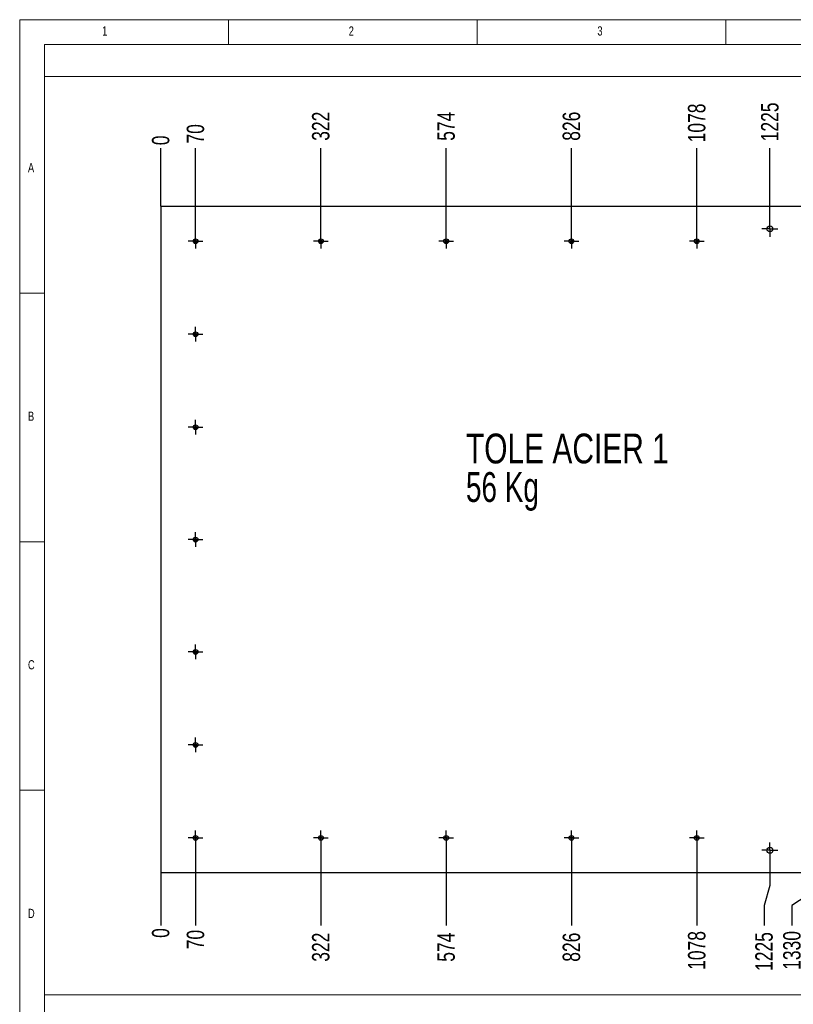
# Model space of a CAD drawing. Header units: millimetres. Extents: x 3 to 589, y 5 to 415.
# Tile 6 of 9: x 5 to 161, y 217 to 415. Entities that reach past the tile are written whole.
import ezdxf

# ---------------------------------------------------------------- set-up
doc = ezdxf.new("R2010")
doc.units = ezdxf.units.MM
doc.header["$PDSIZE"] = -1
doc.linetypes.add('CENTERX2', pattern=[20.32, 12.7, -2.54, 2.54, -2.54])
for name, color, linetype in [('COTES', 1, 'Continuous'), ('NOTES', 6, 'Continuous'), ('TRAIT-MIXTES', 3, 'CENTERX2')]:
    doc.layers.add(name, color=color, linetype=linetype)
doc.layers.add('TRAIT-FORT', color=4, linetype='Continuous', lineweight=25)
doc.styles.add('SLDTEXTSTYLE0', font='TXT', dxfattribs={"width": 0.75})
doc.styles.add('SLDTEXTSTYLE2', font='TXT', dxfattribs={"width": 0.7})
doc.dimstyles.new('SLDDIMSTYLE0', dxfattribs={"dimtxt": 3.5, "dimasz": 0.333333, "dimexe": 0, "dimexo": 0.0625, "dimgap": 0.875, "dimtad": 0, "dimtih": 1, "dimtoh": 1, "dimdec": 0, "dimlfac": 10, "dimrnd": 1e-09, "dimdsep": 46, "dimtxsty": 'SLDTEXTSTYLE0', "dimblk1": 'ORIGIN', "dimblk2": 'ORIGIN', "dimsah": 1, "dimcen": 0.09, "dimadec": 0, "dimazin": 2, "dimtfac": 1, "dimtdec": 0, "dimtofl": 0, "dimtmove": 0, "dimatfit": 3, "dimldrblk": 'ORIGIN', "dimfxl": 1, "dimfrac": 2, "dimtolj": 1, "dimtzin": 12, "dimarcsym": 0})
doc.dimstyles.new('SLDDIMSTYLE1', dxfattribs={"dimtxt": 3.5, "dimasz": 2, "dimexe": 0, "dimexo": 0.0625, "dimgap": 0.875, "dimtad": 0, "dimtih": 1, "dimtoh": 1, "dimlfac": 10, "dimrnd": 1e-09, "dimzin": 12, "dimdsep": 46, "dimtxsty": 'SLDTEXTSTYLE0', "dimsah": 1, "dimcen": 0.09, "dimadec": 0, "dimazin": 3, "dimtfac": 1, "dimtofl": 0, "dimtmove": 0, "dimatfit": 3, "dimfxl": 1, "dimfrac": 2, "dimtolj": 1, "dimtzin": 12, "dimarcsym": 0})

# ---------------------------------------------------------------- blocks, each defined once
blk = doc.blocks.new('_D_82')
at = {"layer": 'COTES', "color": 0, "lineweight": -2, "transparency": 16777216}
blk.add_line((33.36, 377.49), (33.36, 389.19), dxfattribs=at)
at = {"layer": 'Defpoints', "color": 0, "transparency": 16777216}
for p in [(33.36, 389.19), (33.36, 377.43), (33.36, 377.43)]:
    blk.add_point(p, dxfattribs=at)
at = {"layer": 'COTES', "color": 0, "transparency": 16777216, "insert": (33.36, 390.73), "char_height": 3.5, "attachment_point": 5, "rotation": 90, "style": 'SLDTEXTSTYLE0'}
blk.add_mtext('\\A1;0', dxfattribs=at)
blk = doc.blocks.new('_Origin')
at = {"color": 0, "linetype": 'ByBlock', "lineweight": -2}
blk.add_line((0, 0), (-1, 0), dxfattribs=at)
blk.add_circle((0, 0), 0.5, dxfattribs=at)
blk = doc.blocks.new('_D_83')
at = {"layer": 'COTES', "color": 0, "lineweight": -2, "transparency": 16777216}
blk.add_line((40.36, 371.97), (40.36, 389.19), dxfattribs=at)
at = {"layer": 'Defpoints', "color": 0, "transparency": 16777216}
for p in [(40.36, 389.19), (33.36, 377.43), (40.36, 371.9)]:
    blk.add_point(p, dxfattribs=at)
at = {"layer": 'COTES', "color": 0, "transparency": 16777216, "insert": (40.36, 392.04), "char_height": 3.5, "attachment_point": 5, "rotation": 90, "style": 'SLDTEXTSTYLE0'}
blk.add_mtext('\\A1;70', dxfattribs=at)
blk = doc.blocks.new('_D_84')
at = {"layer": 'COTES', "color": 0, "lineweight": -2, "transparency": 16777216}
blk.add_line((65.56, 371.97), (65.56, 389.19), dxfattribs=at)
at = {"layer": 'Defpoints', "color": 0, "transparency": 16777216}
for p in [(65.56, 389.19), (33.36, 377.43), (65.56, 371.9)]:
    blk.add_point(p, dxfattribs=at)
at = {"layer": 'COTES', "color": 0, "transparency": 16777216, "insert": (65.56, 393.57), "char_height": 3.5, "attachment_point": 5, "rotation": 90, "style": 'SLDTEXTSTYLE0'}
blk.add_mtext('\\A1;322', dxfattribs=at)
blk = doc.blocks.new('_D_85')
at = {"layer": 'COTES', "color": 0, "lineweight": -2, "transparency": 16777216}
blk.add_line((90.76, 371.97), (90.76, 389.19), dxfattribs=at)
at = {"layer": 'Defpoints', "color": 0, "transparency": 16777216}
for p in [(90.76, 389.19), (33.36, 377.43), (90.76, 371.9)]:
    blk.add_point(p, dxfattribs=at)
at = {"layer": 'COTES', "color": 0, "transparency": 16777216, "insert": (90.76, 393.57), "char_height": 3.5, "attachment_point": 5, "rotation": 90, "style": 'SLDTEXTSTYLE0'}
blk.add_mtext('\\A1;574', dxfattribs=at)
blk = doc.blocks.new('_D_86')
at = {"layer": 'COTES', "color": 0, "lineweight": -2, "transparency": 16777216}
blk.add_line((115.96, 371.97), (115.96, 389.19), dxfattribs=at)
at = {"layer": 'Defpoints', "color": 0, "transparency": 16777216}
for p in [(115.96, 389.19), (33.36, 377.43), (115.96, 371.9)]:
    blk.add_point(p, dxfattribs=at)
at = {"layer": 'COTES', "color": 0, "transparency": 16777216, "insert": (115.96, 393.57), "char_height": 3.5, "attachment_point": 5, "rotation": 90, "style": 'SLDTEXTSTYLE0'}
blk.add_mtext('\\A1;826', dxfattribs=at)
blk = doc.blocks.new('_D_87')
at = {"layer": 'COTES', "color": 0, "lineweight": -2, "transparency": 16777216}
blk.add_line((141.16, 371.97), (141.16, 389.19), dxfattribs=at)
at = {"layer": 'Defpoints', "color": 0, "transparency": 16777216}
for p in [(141.16, 389.19), (33.36, 377.43), (141.16, 371.9)]:
    blk.add_point(p, dxfattribs=at)
at = {"layer": 'COTES', "color": 0, "transparency": 16777216, "insert": (141.16, 394.23), "char_height": 3.5, "attachment_point": 5, "rotation": 90, "style": 'SLDTEXTSTYLE0'}
blk.add_mtext('\\A1;1078', dxfattribs=at)
blk = doc.blocks.new('_D_88')
at = {"layer": 'COTES', "color": 0, "lineweight": -2, "transparency": 16777216}
blk.add_line((155.86, 374.59), (155.86, 389.19), dxfattribs=at)
at = {"layer": 'Defpoints', "color": 0, "transparency": 16777216}
for p in [(155.86, 389.19), (33.36, 377.43), (155.86, 374.53)]:
    blk.add_point(p, dxfattribs=at)
at = {"layer": 'COTES', "color": 0, "transparency": 16777216, "insert": (155.86, 394.44), "char_height": 3.5, "attachment_point": 5, "rotation": 90, "style": 'SLDTEXTSTYLE0'}
blk.add_mtext('\\A1;1225', dxfattribs=at)
blk = doc.blocks.new('_D_89')
at = {"layer": 'COTES', "color": 0, "lineweight": -2, "transparency": 16777216}
for p, q in [((164.28, 385.19), (164.28, 389.19)), ((168.36, 381.43), (164.28, 385.19)), ((168.36, 377.49), (168.36, 381.43))]:
    blk.add_line(p, q, dxfattribs=at)
at = {"layer": 'Defpoints', "color": 0, "transparency": 16777216}
for p in [(164.28, 389.19), (33.36, 377.43), (168.36, 377.43)]:
    blk.add_point(p, dxfattribs=at)
at = {"layer": 'COTES', "color": 0, "transparency": 16777216, "insert": (164.28, 394.23), "char_height": 3.5, "attachment_point": 5, "rotation": 90, "style": 'SLDTEXTSTYLE0'}
blk.add_mtext('\\A1;1350', dxfattribs=at)
blk = doc.blocks.new('_D_90')
at = {"layer": 'COTES', "color": 0, "lineweight": -2, "transparency": 16777216}
blk.add_line((33.36, 243.37), (33.36, 232.82), dxfattribs=at)
at = {"layer": 'Defpoints', "color": 0, "transparency": 16777216}
for p in [(33.36, 243.43), (33.36, 243.43), (33.36, 232.82)]:
    blk.add_point(p, dxfattribs=at)
at = {"layer": 'COTES', "color": 0, "transparency": 16777216, "insert": (33.36, 231.29), "char_height": 3.5, "attachment_point": 5, "rotation": 90, "style": 'SLDTEXTSTYLE0'}
blk.add_mtext('\\A1;0', dxfattribs=at)
blk = doc.blocks.new('_D_91')
at = {"layer": 'COTES', "color": 0, "lineweight": -2, "transparency": 16777216}
blk.add_line((40.36, 248.89), (40.36, 232.82), dxfattribs=at)
at = {"layer": 'Defpoints', "color": 0, "transparency": 16777216}
for p in [(40.36, 248.95), (33.36, 243.43), (40.36, 232.82)]:
    blk.add_point(p, dxfattribs=at)
at = {"layer": 'COTES', "color": 0, "transparency": 16777216, "insert": (40.36, 229.97), "char_height": 3.5, "attachment_point": 5, "rotation": 90, "style": 'SLDTEXTSTYLE0'}
blk.add_mtext('\\A1;70', dxfattribs=at)
blk = doc.blocks.new('_D_92')
at = {"layer": 'COTES', "color": 0, "lineweight": -2, "transparency": 16777216}
blk.add_line((65.56, 248.89), (65.56, 232.82), dxfattribs=at)
at = {"layer": 'Defpoints', "color": 0, "transparency": 16777216}
for p in [(65.56, 248.95), (33.36, 243.43), (65.56, 232.82)]:
    blk.add_point(p, dxfattribs=at)
at = {"layer": 'COTES', "color": 0, "transparency": 16777216, "insert": (65.56, 228.44), "char_height": 3.5, "attachment_point": 5, "rotation": 90, "style": 'SLDTEXTSTYLE0'}
blk.add_mtext('\\A1;322', dxfattribs=at)
blk = doc.blocks.new('_D_93')
at = {"layer": 'COTES', "color": 0, "lineweight": -2, "transparency": 16777216}
blk.add_line((90.76, 248.89), (90.76, 232.82), dxfattribs=at)
at = {"layer": 'Defpoints', "color": 0, "transparency": 16777216}
for p in [(90.76, 248.95), (33.36, 243.43), (90.76, 232.82)]:
    blk.add_point(p, dxfattribs=at)
at = {"layer": 'COTES', "color": 0, "transparency": 16777216, "insert": (90.76, 228.44), "char_height": 3.5, "attachment_point": 5, "rotation": 90, "style": 'SLDTEXTSTYLE0'}
blk.add_mtext('\\A1;574', dxfattribs=at)
blk = doc.blocks.new('_D_94')
at = {"layer": 'COTES', "color": 0, "lineweight": -2, "transparency": 16777216}
blk.add_line((115.96, 248.89), (115.96, 232.82), dxfattribs=at)
at = {"layer": 'Defpoints', "color": 0, "transparency": 16777216}
for p in [(115.96, 248.95), (33.36, 243.43), (115.96, 232.82)]:
    blk.add_point(p, dxfattribs=at)
at = {"layer": 'COTES', "color": 0, "transparency": 16777216, "insert": (115.96, 228.44), "char_height": 3.5, "attachment_point": 5, "rotation": 90, "style": 'SLDTEXTSTYLE0'}
blk.add_mtext('\\A1;826', dxfattribs=at)
blk = doc.blocks.new('_D_95')
at = {"layer": 'COTES', "color": 0, "lineweight": -2, "transparency": 16777216}
blk.add_line((141.16, 248.89), (141.16, 232.82), dxfattribs=at)
at = {"layer": 'Defpoints', "color": 0, "transparency": 16777216}
for p in [(141.16, 248.95), (33.36, 243.43), (141.16, 232.82)]:
    blk.add_point(p, dxfattribs=at)
at = {"layer": 'COTES', "color": 0, "transparency": 16777216, "insert": (141.16, 227.79), "char_height": 3.5, "attachment_point": 5, "rotation": 90, "style": 'SLDTEXTSTYLE0'}
blk.add_mtext('\\A1;1078', dxfattribs=at)
blk = doc.blocks.new('_D_97')
at = {"layer": 'COTES', "color": 0, "lineweight": -2, "transparency": 16777216}
for p, q in [((166.36, 248.89), (166.36, 240.82)), ((166.36, 240.82), (160.3, 236.82)), ((160.3, 236.82), (160.3, 232.82))]:
    blk.add_line(p, q, dxfattribs=at)
at = {"layer": 'Defpoints', "color": 0, "transparency": 16777216}
for p in [(166.36, 248.95), (33.36, 243.43), (160.3, 232.82)]:
    blk.add_point(p, dxfattribs=at)
at = {"layer": 'COTES', "color": 0, "transparency": 16777216, "insert": (160.3, 227.79), "char_height": 3.5, "attachment_point": 5, "rotation": 90, "style": 'SLDTEXTSTYLE0'}
blk.add_mtext('\\A1;1330', dxfattribs=at)
blk = doc.blocks.new('_D_98')
at = {"layer": 'COTES', "color": 0, "lineweight": -2, "transparency": 16777216}
for p, q in [((168.36, 243.37), (168.36, 239.43)), ((168.36, 239.43), (165.91, 236.82)), ((165.91, 236.82), (165.91, 232.82))]:
    blk.add_line(p, q, dxfattribs=at)
at = {"layer": 'Defpoints', "color": 0, "transparency": 16777216}
for p in [(33.36, 243.43), (168.36, 243.43), (165.91, 232.82)]:
    blk.add_point(p, dxfattribs=at)
at = {"layer": 'COTES', "color": 0, "transparency": 16777216, "insert": (165.91, 227.79), "char_height": 3.5, "attachment_point": 5, "rotation": 90, "style": 'SLDTEXTSTYLE0'}
blk.add_mtext('\\A1;1350', dxfattribs=at)
blk = doc.blocks.new('_D_99')
at = {"layer": 'COTES', "color": 0, "lineweight": -2, "transparency": 16777216}
for p, q in [((170.36, 248.89), (170.36, 240.82)), ((170.36, 240.82), (171.53, 236.82)), ((171.53, 236.82), (171.53, 232.82))]:
    blk.add_line(p, q, dxfattribs=at)
at = {"layer": 'Defpoints', "color": 0, "transparency": 16777216}
for p in [(170.36, 248.95), (33.36, 243.43), (171.53, 232.82)]:
    blk.add_point(p, dxfattribs=at)
at = {"layer": 'COTES', "color": 0, "transparency": 16777216, "insert": (171.53, 227.79), "char_height": 3.5, "attachment_point": 5, "rotation": 90, "style": 'SLDTEXTSTYLE0'}
blk.add_mtext('\\A1;1370', dxfattribs=at)
blk = doc.blocks.new('_D_100')
at = {"layer": 'COTES', "color": 0, "lineweight": -2, "transparency": 16777216}
blk.add_line((183.86, 246.27), (183.86, 232.82), dxfattribs=at)
at = {"layer": 'Defpoints', "color": 0, "transparency": 16777216}
for p in [(183.86, 246.33), (33.36, 243.43), (183.86, 232.82)]:
    blk.add_point(p, dxfattribs=at)
at = {"layer": 'COTES', "color": 0, "transparency": 16777216, "insert": (183.86, 227.79), "char_height": 3.5, "attachment_point": 5, "rotation": 90, "style": 'SLDTEXTSTYLE0'}
blk.add_mtext('\\A1;1505', dxfattribs=at)
blk = doc.blocks.new('_D_101')
at = {"layer": 'COTES', "color": 0, "lineweight": -2, "transparency": 16777216}
blk.add_line((194.36, 248.89), (194.36, 232.82), dxfattribs=at)
at = {"layer": 'Defpoints', "color": 0, "transparency": 16777216}
for p in [(194.36, 248.95), (33.36, 243.43), (194.36, 232.82)]:
    blk.add_point(p, dxfattribs=at)
at = {"layer": 'COTES', "color": 0, "transparency": 16777216, "insert": (194.36, 228.22), "char_height": 3.5, "attachment_point": 5, "rotation": 90, "style": 'SLDTEXTSTYLE0'}
blk.add_mtext('\\A1;1610', dxfattribs=at)
blk = doc.blocks.new('_D_102')
at = {"layer": 'COTES', "color": 0, "lineweight": -2, "transparency": 16777216}
blk.add_line((218.36, 248.89), (218.36, 232.82), dxfattribs=at)
at = {"layer": 'Defpoints', "color": 0, "transparency": 16777216}
for p in [(218.36, 248.95), (33.36, 243.43), (218.36, 232.82)]:
    blk.add_point(p, dxfattribs=at)
at = {"layer": 'COTES', "color": 0, "transparency": 16777216, "insert": (218.36, 227.79), "char_height": 3.5, "attachment_point": 5, "rotation": 90, "style": 'SLDTEXTSTYLE0'}
blk.add_mtext('\\A1;1850', dxfattribs=at)
blk = doc.blocks.new('_D_103')
at = {"layer": 'COTES', "color": 0, "lineweight": -2, "transparency": 16777216}
blk.add_line((242.36, 248.89), (242.36, 232.82), dxfattribs=at)
at = {"layer": 'Defpoints', "color": 0, "transparency": 16777216}
for p in [(242.36, 248.95), (33.36, 243.43), (242.36, 232.82)]:
    blk.add_point(p, dxfattribs=at)
at = {"layer": 'COTES', "color": 0, "transparency": 16777216, "insert": (242.36, 227.57), "char_height": 3.5, "attachment_point": 5, "rotation": 90, "style": 'SLDTEXTSTYLE0'}
blk.add_mtext('\\A1;2090', dxfattribs=at)
blk = doc.blocks.new('_D_104')
at = {"layer": 'COTES', "color": 0, "lineweight": -2, "transparency": 16777216}
blk.add_line((253.86, 246.27), (253.86, 232.82), dxfattribs=at)
at = {"layer": 'Defpoints', "color": 0, "transparency": 16777216}
for p in [(253.86, 246.33), (33.36, 243.43), (253.86, 232.82)]:
    blk.add_point(p, dxfattribs=at)
at = {"layer": 'COTES', "color": 0, "transparency": 16777216, "insert": (253.86, 227.35), "char_height": 3.5, "attachment_point": 5, "rotation": 90, "style": 'SLDTEXTSTYLE0'}
blk.add_mtext('\\A1;2205', dxfattribs=at)
blk = doc.blocks.new('_D_105')
at = {"layer": 'COTES', "color": 0, "lineweight": -2, "transparency": 16777216}
blk.add_line((266.36, 248.89), (266.36, 232.82), dxfattribs=at)
at = {"layer": 'Defpoints', "color": 0, "transparency": 16777216}
for p in [(266.36, 248.95), (33.36, 243.43), (266.36, 232.82)]:
    blk.add_point(p, dxfattribs=at)
at = {"layer": 'COTES', "color": 0, "transparency": 16777216, "insert": (266.36, 227.35), "char_height": 3.5, "attachment_point": 5, "rotation": 90, "style": 'SLDTEXTSTYLE0'}
blk.add_mtext('\\A1;2330', dxfattribs=at)
blk = doc.blocks.new('_D_106')
at = {"layer": 'COTES', "color": 0, "lineweight": -2, "transparency": 16777216}
for p, q in [((281.86, 246.27), (281.86, 240.82)), ((281.86, 240.82), (275.13, 236.82)), ((275.13, 236.82), (275.13, 232.82))]:
    blk.add_line(p, q, dxfattribs=at)
at = {"layer": 'Defpoints', "color": 0, "transparency": 16777216}
for p in [(281.86, 246.33), (33.36, 243.43), (275.13, 232.82)]:
    blk.add_point(p, dxfattribs=at)
at = {"layer": 'COTES', "color": 0, "transparency": 16777216, "insert": (275.13, 227.13), "char_height": 3.5, "attachment_point": 5, "rotation": 90, "style": 'SLDTEXTSTYLE0'}
blk.add_mtext('\\A1;2485', dxfattribs=at)
blk = doc.blocks.new('_D_107')
at = {"layer": 'COTES', "color": 0, "lineweight": -2, "transparency": 16777216}
for p, q in [((282.16, 250.37), (282.16, 240.82)), ((282.16, 240.82), (280.75, 236.82)), ((280.75, 236.82), (280.75, 232.82))]:
    blk.add_line(p, q, dxfattribs=at)
at = {"layer": 'Defpoints', "color": 0, "transparency": 16777216}
for p in [(282.16, 250.43), (33.36, 243.43), (280.75, 232.82)]:
    blk.add_point(p, dxfattribs=at)
at = {"layer": 'COTES', "color": 0, "transparency": 16777216, "insert": (280.75, 227.13), "char_height": 3.5, "attachment_point": 5, "rotation": 90, "style": 'SLDTEXTSTYLE0'}
blk.add_mtext('\\A1;2488', dxfattribs=at)
blk = doc.blocks.new('_D_108')
at = {"layer": 'COTES', "color": 0, "lineweight": -2, "transparency": 16777216}
blk.add_line((286.36, 243.37), (286.36, 232.82), dxfattribs=at)
at = {"layer": 'Defpoints', "color": 0, "transparency": 16777216}
for p in [(33.36, 243.43), (286.36, 243.43), (286.36, 232.82)]:
    blk.add_point(p, dxfattribs=at)
at = {"layer": 'COTES', "color": 0, "transparency": 16777216, "insert": (286.36, 227.35), "char_height": 3.5, "attachment_point": 5, "rotation": 90, "style": 'SLDTEXTSTYLE0'}
blk.add_mtext('\\A1;2530', dxfattribs=at)
blk = doc.blocks.new('SW_NOTE_10')
at = {"layer": 'NOTES', "color": 0, "char_height": 6, "attachment_point": 1}
for s, insert, style in [('TOLE ACIER 1', (0, 7.73), 'SLDTEXTSTYLE0'), ('56 Kg', (0, -0.02), 'SLDTEXTSTYLE2')]:
    blk.add_mtext(s, dxfattribs=dict(at, insert=insert, style=style))
blk = doc.blocks.new('SW_CENTERMARKSYMBOL_76')
at = {"layer": 'TRAIT-MIXTES', "color": 0}
for p, q in [((-1.25, 0), (-1.475, 0)), ((0, 0), (-1.25, 0)), ((0, 1.25), (0, 1.475)), ((0, 0), (0, 1.25)), ((0, 0), (0, -1.25)), ((0, 0), (1.25, 0)), ((1.25, 0), (1.475, 0)), ((0, -1.25), (0, -1.475))]:
    blk.add_line(p, q, dxfattribs=at)
blk = doc.blocks.new('SW_CENTERMARKSYMBOL_77')
at = {"layer": 'TRAIT-MIXTES', "color": 0}
for p, q in [((-1.25, 0), (-1.475, 0)), ((0, 0), (-1.25, 0)), ((0, 1.25), (0, 1.475)), ((0, 0), (0, 1.25)), ((0, 0), (0, -1.25)), ((0, 0), (1.25, 0)), ((1.25, 0), (1.475, 0)), ((0, -1.25), (0, -1.475))]:
    blk.add_line(p, q, dxfattribs=at)
blk = doc.blocks.new('SW_CENTERMARKSYMBOL_78')
at = {"layer": 'TRAIT-MIXTES', "color": 0}
for p, q in [((-1.25, 0), (-1.475, 0)), ((0, 0), (-1.25, 0)), ((0, 1.25), (0, 1.475)), ((0, 0), (0, 1.25)), ((0, 0), (0, -1.25)), ((0, 0), (1.25, 0)), ((1.25, 0), (1.475, 0)), ((0, -1.25), (0, -1.475))]:
    blk.add_line(p, q, dxfattribs=at)
blk = doc.blocks.new('SW_CENTERMARKSYMBOL_79')
at = {"layer": 'TRAIT-MIXTES', "color": 0}
for p, q in [((-1.25, 0), (-1.475, 0)), ((0, 0), (-1.25, 0)), ((0, 1.25), (0, 1.475)), ((0, 0), (0, 1.25)), ((0, 0), (0, -1.25)), ((0, 0), (1.25, 0)), ((1.25, 0), (1.475, 0)), ((0, -1.25), (0, -1.475))]:
    blk.add_line(p, q, dxfattribs=at)
blk = doc.blocks.new('SW_CENTERMARKSYMBOL_80')
at = {"layer": 'TRAIT-MIXTES', "color": 0}
for p, q in [((-1.25, 0), (-1.475, 0)), ((0, 0), (-1.25, 0)), ((0, 1.25), (0, 1.475)), ((0, 0), (0, 1.25)), ((0, 0), (0, -1.25)), ((0, 0), (1.25, 0)), ((1.25, 0), (1.475, 0)), ((0, -1.25), (0, -1.475))]:
    blk.add_line(p, q, dxfattribs=at)
blk = doc.blocks.new('SW_CENTERMARKSYMBOL_81')
at = {"layer": 'TRAIT-MIXTES', "color": 0}
for p, q in [((-1.25, 0), (-1.475, 0)), ((0, 0), (-1.25, 0)), ((0, 1.25), (0, 1.475)), ((0, 0), (0, 1.25)), ((0, 0), (0, -1.25)), ((0, 0), (1.25, 0)), ((1.25, 0), (1.475, 0)), ((0, -1.25), (0, -1.475))]:
    blk.add_line(p, q, dxfattribs=at)
blk = doc.blocks.new('SW_CENTERMARKSYMBOL_82')
at = {"layer": 'TRAIT-MIXTES', "color": 0}
for p, q in [((-1.25, 0), (-1.475, 0)), ((0, 0), (-1.25, 0)), ((0, 1.25), (0, 1.475)), ((0, 0), (0, 1.25)), ((0, 0), (0, -1.25)), ((0, 0), (1.25, 0)), ((1.25, 0), (1.475, 0)), ((0, -1.25), (0, -1.475))]:
    blk.add_line(p, q, dxfattribs=at)
blk = doc.blocks.new('SW_CENTERMARKSYMBOL_83')
at = {"layer": 'TRAIT-MIXTES', "color": 0}
for p, q in [((-1.25, 0), (-1.475, 0)), ((0, 0), (-1.25, 0)), ((0, 1.25), (0, 1.475)), ((0, 0), (0, 1.25)), ((0, 0), (0, -1.25)), ((0, 0), (1.25, 0)), ((1.25, 0), (1.475, 0)), ((0, -1.25), (0, -1.475))]:
    blk.add_line(p, q, dxfattribs=at)
blk = doc.blocks.new('SW_CENTERMARKSYMBOL_84')
at = {"layer": 'TRAIT-MIXTES', "color": 0}
for p, q in [((-1.25, 0), (-1.475, 0)), ((0, 0), (-1.25, 0)), ((0, 1.25), (0, 1.475)), ((0, 0), (0, 1.25)), ((0, 0), (0, -1.25)), ((0, 0), (1.25, 0)), ((1.25, 0), (1.475, 0)), ((0, -1.25), (0, -1.475))]:
    blk.add_line(p, q, dxfattribs=at)
blk = doc.blocks.new('SW_CENTERMARKSYMBOL_85')
at = {"layer": 'TRAIT-MIXTES', "color": 0}
for p, q in [((-1.25, 0), (-1.475, 0)), ((0, 0), (-1.25, 0)), ((0, 1.25), (0, 1.475)), ((0, 0), (0, 1.25)), ((0, 0), (0, -1.25)), ((0, 0), (1.25, 0)), ((1.25, 0), (1.475, 0)), ((0, -1.25), (0, -1.475))]:
    blk.add_line(p, q, dxfattribs=at)
blk = doc.blocks.new('SW_CENTERMARKSYMBOL_86')
at = {"layer": 'TRAIT-MIXTES', "color": 0}
for p, q in [((-1.25, 0), (-1.475, 0)), ((0, 0), (-1.25, 0)), ((0, 1.25), (0, 1.475)), ((0, 0), (0, 1.25)), ((0, 0), (0, -1.25)), ((0, 0), (1.25, 0)), ((1.25, 0), (1.475, 0)), ((0, -1.25), (0, -1.475))]:
    blk.add_line(p, q, dxfattribs=at)
blk = doc.blocks.new('SW_CENTERMARKSYMBOL_87')
at = {"layer": 'TRAIT-MIXTES', "color": 0}
for p, q in [((-1.25, 0), (-1.475, 0)), ((0, 0), (-1.25, 0)), ((0, 1.25), (0, 1.475)), ((0, 0), (0, 1.25)), ((0, 0), (0, -1.25)), ((0, 0), (1.25, 0)), ((1.25, 0), (1.475, 0)), ((0, -1.25), (0, -1.475))]:
    blk.add_line(p, q, dxfattribs=at)
blk = doc.blocks.new('SW_CENTERMARKSYMBOL_88')
at = {"layer": 'TRAIT-MIXTES', "color": 0}
for p, q in [((-1.25, 0), (-1.475, 0)), ((0, 0), (-1.25, 0)), ((0, 1.25), (0, 1.475)), ((0, 0), (0, 1.25)), ((0, 0), (0, -1.25)), ((0, 0), (1.25, 0)), ((1.25, 0), (1.475, 0)), ((0, -1.25), (0, -1.475))]:
    blk.add_line(p, q, dxfattribs=at)
blk = doc.blocks.new('SW_CENTERMARKSYMBOL_89')
at = {"layer": 'TRAIT-MIXTES', "color": 0}
for p, q in [((-1.25, 0), (-1.475, 0)), ((0, 0), (-1.25, 0)), ((0, 1.25), (0, 1.475)), ((0, 0), (0, 1.25)), ((0, 0), (0, -1.25)), ((0, 0), (1.25, 0)), ((1.25, 0), (1.475, 0)), ((0, -1.25), (0, -1.475))]:
    blk.add_line(p, q, dxfattribs=at)
blk = doc.blocks.new('SW_CENTERMARKSYMBOL_90')
at = {"layer": 'TRAIT-MIXTES', "color": 0}
for p, q in [((-1.25, 0), (-1.475, 0)), ((0, 0), (-1.25, 0)), ((0, 1.25), (0, 1.475)), ((0, 0), (0, 1.25)), ((0, 0), (0, -1.25)), ((0, 0), (1.25, 0)), ((1.25, 0), (1.475, 0)), ((0, -1.25), (0, -1.475))]:
    blk.add_line(p, q, dxfattribs=at)
blk = doc.blocks.new('SW_CENTERMARKSYMBOL_120')
at = {"layer": 'TRAIT-MIXTES', "color": 0}
for p, q in [((-1, 0), (-1.6, 0)), ((0, 0), (-1, 0)), ((0, 1), (0, 1.6)), ((0, 0), (0, 1)), ((0, 0), (0, -1)), ((0, 0), (1, 0)), ((1, 0), (1.6, 0)), ((0, -1), (0, -1.6))]:
    blk.add_line(p, q, dxfattribs=at)
blk = doc.blocks.new('SW_CENTERMARKSYMBOL_125')
at = {"layer": 'TRAIT-MIXTES', "color": 0}
for p, q in [((-1, 0), (-1.6, 0)), ((0, 0), (-1, 0)), ((0, 1), (0, 1.6)), ((0, 0), (0, 1)), ((0, 0), (0, -1)), ((0, 0), (1, 0)), ((1, 0), (1.6, 0)), ((0, -1), (0, -1.6))]:
    blk.add_line(p, q, dxfattribs=at)

msp = doc.modelspace()

# ---------------------------------------------------------------- linework, layer by layer
at = {"lineweight": 18}
for p, q in [((589, 415), (5, 415)), ((5, 415), (5, 5)), ((47, 410), (47, 415)), ((97, 415), (97, 410)), ((147, 410), (147, 415)), ((584, 410), (10, 410)), ((10, 410), (10, 10)), ((579.29646, 403.56102), (10, 403.56102)), ((10, 218.83931), (10, 403.56102)), ((10, 360), (5, 360)), ((5, 310), (10, 310)), ((10, 260), (5, 260)), ((579.29646, 218.83931), (10, 218.83931))]:
    msp.add_line(p, q, dxfattribs=at)
at = {"layer": 'TRAIT-FORT', "lineweight": 25}
for p, q in [((168.35793, 377.42775), (33.35789, 377.42775)), ((33.35789, 377.42775), (33.35789, 243.42774)), ((168.35793, 243.42774), (33.35789, 243.42774))]:
    msp.add_line(p, q, dxfattribs=at)
for centre, radius in [((155.85785, 372.92776), 0.6), ((40.35785, 370.42776), 0.475), ((40.35785, 370.42776), 0.225), ((65.55785, 370.42776), 0.475), ((65.55785, 370.42776), 0.225), ((90.75785, 370.42776), 0.475), ((90.75785, 370.42776), 0.225), ((115.95785, 370.42776), 0.475), ((115.95785, 370.42776), 0.225), ((141.15785, 370.42776), 0.475), ((141.15785, 370.42776), 0.225), ((40.35785, 351.72776), 0.475), ((40.35785, 351.72776), 0.225), ((40.35785, 333.02776), 0.475), ((40.35785, 333.02776), 0.225), ((40.35785, 310.42776), 0.475), ((40.35785, 310.42776), 0.225), ((40.35785, 287.82776), 0.475), ((40.35785, 287.82776), 0.225), ((40.35785, 269.12776), 0.475), ((40.35785, 269.12776), 0.225), ((40.35785, 250.42776), 0.475), ((40.35785, 250.42776), 0.225), ((65.55785, 250.42776), 0.475), ((65.55785, 250.42776), 0.225), ((90.75785, 250.42776), 0.475), ((90.75785, 250.42776), 0.225), ((115.95785, 250.42776), 0.475), ((115.95785, 250.42776), 0.225), ((141.15785, 250.42776), 0.475), ((141.15785, 250.42776), 0.225), ((155.85785, 247.92776), 0.6)]:
    msp.add_circle(centre, radius, dxfattribs=at)

# ---------------------------------------------------------------- block references
at = {"layer": 'NOTES'}
msp.add_blockref('SW_NOTE_10', (94.73348, 324.01929), dxfattribs=at)
at = {"layer": 'TRAIT-MIXTES'}
for name, p in [('SW_CENTERMARKSYMBOL_125', (155.85785, 372.92776)), ('SW_CENTERMARKSYMBOL_90', (40.35785, 370.42776)), ('SW_CENTERMARKSYMBOL_83', (65.55785, 370.42776)), ('SW_CENTERMARKSYMBOL_80', (90.75785, 370.42776)), ('SW_CENTERMARKSYMBOL_82', (115.95785, 370.42776)), ('SW_CENTERMARKSYMBOL_81', (141.15785, 370.42776)), ('SW_CENTERMARKSYMBOL_89', (40.35785, 351.72776)), ('SW_CENTERMARKSYMBOL_88', (40.35785, 333.02776)), ('SW_CENTERMARKSYMBOL_87', (40.35785, 310.42776)), ('SW_CENTERMARKSYMBOL_86', (40.35785, 287.82776)), ('SW_CENTERMARKSYMBOL_85', (40.35785, 269.12776)), ('SW_CENTERMARKSYMBOL_84', (40.35785, 250.42776)), ('SW_CENTERMARKSYMBOL_79', (65.55785, 250.42776)), ('SW_CENTERMARKSYMBOL_78', (90.75785, 250.42776)), ('SW_CENTERMARKSYMBOL_77', (115.95785, 250.42776)), ('SW_CENTERMARKSYMBOL_76', (141.15785, 250.42776)), ('SW_CENTERMARKSYMBOL_120', (155.85785, 247.92776))]:
    msp.add_blockref(name, p, dxfattribs=at)

# ---------------------------------------------------------------- texts
at = {"layer": 'NOTES', "char_height": 1.85208, "attachment_point": 1, "style": 'SLDTEXTSTYLE0'}
for s, insert in [('1', (21.58334, 413.66802)), ('2', (71.16667, 413.66802)), ('3', (121.16667, 413.66802)), ('A', (6.66667, 386.16802)), ('B', (6.66667, 336.16802)), ('C', (6.66667, 286.16802)), ('D', (6.66667, 236.16802))]:
    msp.add_mtext(s, dxfattribs=dict(at, insert=insert))

# ---------------------------------------------------------------- dimensions: what is measured, and where the dimension line sits
at = {"layer": 'COTES'}
for feature_location, offset, origin, dimstyle, picture, middle in [((155.85785, 374.52776), (0, 14.66685), (33.35785, 377.42776), 'SLDDIMSTYLE1', '_D_88', (155.85785, 394.44461)), ((141.15785, 371.90276), (0, 17.29185), (33.35785, 377.42776), 'SLDDIMSTYLE1', '_D_87', (141.15785, 394.22586)), ((168.35795, 377.42776), (-4.08217, 11.76685), (33.35785, 377.42776), 'SLDDIMSTYLE1', '_D_89', (164.27578, 394.22586)), ((65.55785, 371.90276), (0, 17.29185), (33.35785, 377.42776), 'SLDDIMSTYLE1', '_D_84', (65.55785, 393.56961)), ((90.75785, 371.90276), (0, 17.29185), (33.35785, 377.42776), 'SLDDIMSTYLE1', '_D_85', (90.75785, 393.56961)), ((115.95785, 371.90276), (0, 17.29185), (33.35785, 377.42776), 'SLDDIMSTYLE1', '_D_86', (115.95785, 393.56961)), ((40.35785, 371.90276), (0, 17.29185), (33.35785, 377.42776), 'SLDDIMSTYLE1', '_D_83', (40.35785, 392.03836)), ((33.3578492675, 377.4277582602), (0, 11.766851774), (33.3578492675, 377.4277582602), 'SLDDIMSTYLE0', '_D_82', (33.3578492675, 390.7258600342)), ((282.15785, 250.42776), (-1.41181, -17.6096), (33.35785, 243.42776), 'SLDDIMSTYLE1', '_D_107', (280.74604, 227.13066)), ((40.35785, 248.95276), (0, -16.1346), (33.35785, 243.42776), 'SLDDIMSTYLE1', '_D_91', (40.35785, 229.97441)), ((65.55785, 248.95276), (0, -16.1346), (33.35785, 243.42776), 'SLDDIMSTYLE1', '_D_92', (65.55785, 228.44316)), ((90.75785, 248.95276), (0, -16.1346), (33.35785, 243.42776), 'SLDDIMSTYLE1', '_D_93', (90.75785, 228.44316)), ((115.95785, 248.95276), (0, -16.1346), (33.35785, 243.42776), 'SLDDIMSTYLE1', '_D_94', (115.95785, 228.44316)), ((141.15785, 248.95276), (0, -16.1346), (33.35785, 243.42776), 'SLDDIMSTYLE1', '_D_95', (141.15785, 227.78691)), ((166.35785, 248.95276), (-6.05591, -16.1346), (33.35785, 243.42776), 'SLDDIMSTYLE1', '_D_97', (160.30194, 227.78691)), ((170.35785, 248.95276), (1.16772, -16.1346), (33.35785, 243.42776), 'SLDDIMSTYLE1', '_D_99', (171.52557, 227.78691)), ((194.35785, 248.95276), (0, -16.1346), (33.35785, 243.42776), 'SLDDIMSTYLE1', '_D_101', (194.35785, 228.22441)), ((218.35785, 248.95276), (0, -16.1346), (33.35785, 243.42776), 'SLDDIMSTYLE1', '_D_102', (218.35785, 227.78691)), ((242.35785, 248.95276), (0, -16.1346), (33.35785, 243.42776), 'SLDDIMSTYLE1', '_D_103', (242.35785, 227.56816)), ((266.35785, 248.95276), (0, -16.1346), (33.35785, 243.42776), 'SLDDIMSTYLE1', '_D_105', (266.35785, 227.34941)), ((183.85785, 246.32776), (0, -13.5096), (33.35785, 243.42776), 'SLDDIMSTYLE1', '_D_100', (183.85785, 227.78691)), ((253.85785, 246.32776), (0, -13.5096), (33.35785, 243.42776), 'SLDDIMSTYLE1', '_D_104', (253.85785, 227.34941)), ((281.85785, 246.32776), (-6.72362, -13.5096), (33.35785, 243.42776), 'SLDDIMSTYLE1', '_D_106', (275.13422, 227.13066)), ((33.3578492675, 243.4277582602), (0, -10.6095953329), (33.3578492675, 243.4277582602), 'SLDDIMSTYLE0', '_D_90', (33.3578492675, 231.2869129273)), ((168.35795, 243.42776), (-2.44419, -10.6096), (33.35785, 243.42776), 'SLDDIMSTYLE1', '_D_98', (165.91376, 227.78691)), ((286.35785, 243.42776), (0, -10.6096), (33.35785, 243.42776), 'SLDDIMSTYLE1', '_D_108', (286.35785, 227.34941))]:
    dim = msp.add_ordinate_dim(feature_location=feature_location, offset=offset, dtype=1, origin=origin, dimstyle=dimstyle, dxfattribs=at)
    dim.commit()
    dim.dimension.update_dxf_attribs({"geometry": picture, "text_midpoint": middle})
msp.add_ordinate_dim(feature_location=(155.85785, 246.32776), offset=(-1.16772, -13.5096), dtype=1, origin=(33.35785, 243.42776), dimstyle='SLDDIMSTYLE1', dxfattribs=at).render()

doc.saveas('drawing.dxf')
